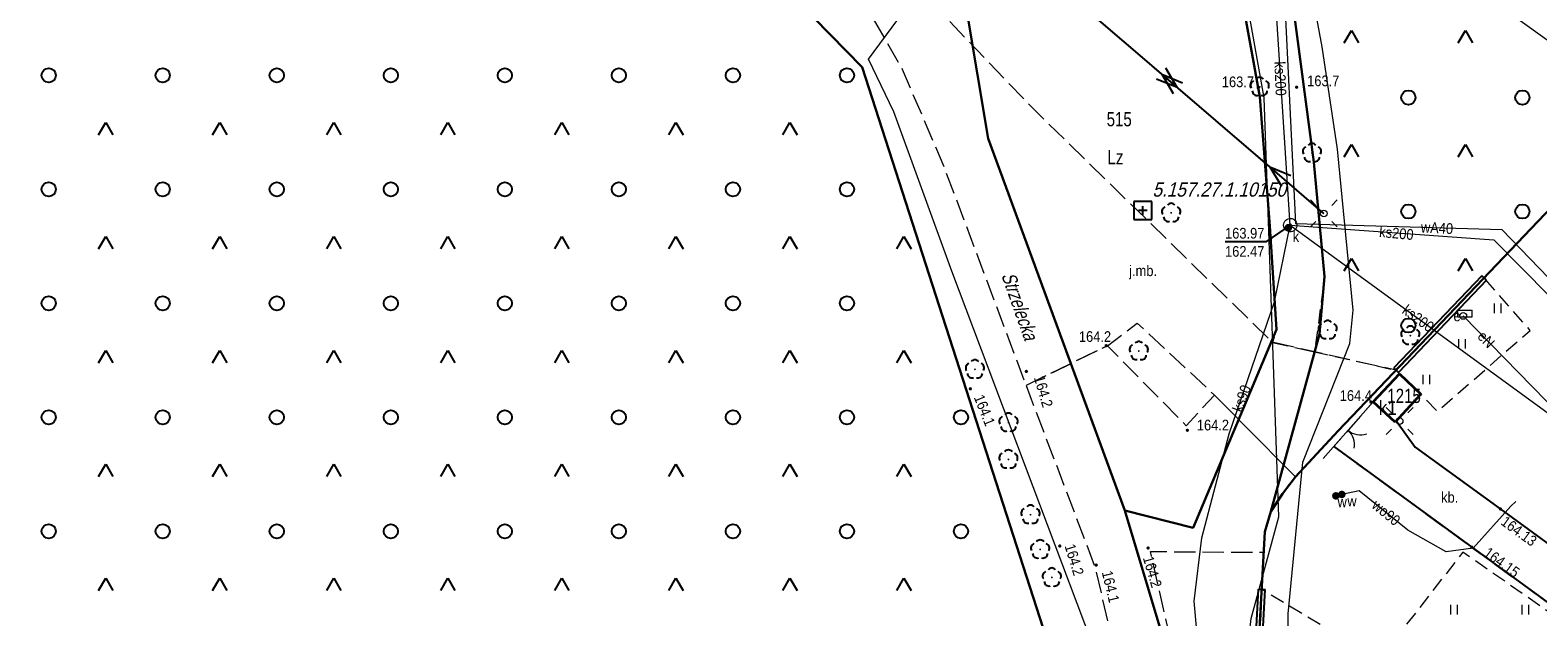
# Model space of a CAD drawing. Header units: metres. Extents: x 5548743 to 5556416, y 5707500 to 5714000.
# Tile 128 of 203: x 5554466 to 5554624, y 5709806 to 5709868. Entities that reach past the tile are written whole.
import ezdxf
from ezdxf.enums import TextEntityAlignment as Align

# ---------------------------------------------------------------- set-up
doc = ezdxf.new("R2010")
doc.units = ezdxf.units.M
doc.header["$MEASUREMENT"] = 0
for name, pattern in [('1.5_0.75', [2.25, 1.5, -0.75]), ('2.25_0.75', [3, 2.25, -0.75]), ('219-1000', [0]), ('otob_1000', [0]), ('suep_nn_1000', [0])]:
    doc.linetypes.add(name, pattern=pattern)
doc.layers.get('0').update_dxf_attribs({"color": 2, "linetype": 'CONTINUOUS', "lineweight": 5})
for name, color, linetype in [('210-oznaczenie konturu użytku gruntowego', 7, 'CONTINUOUS'), ('211-numer działki ewidencyjnej', 7, 'CONTINUOUS'), ('217-kontur klasyfikacyjny', 7, 'CONTINUOUS'), ('218-kontur użytku gruntowego', 7, 'CONTINUOUS'), ('219-działka ewidencyjna', 7, 'CONTINUOUS'), ('312-budynek ewidencyjny', 7, 'CONTINUOUS'), ('312-oznaczenie budynku ewidencyjnego', 7, 'CONTINUOUS'), ('312-oznaczenie budynku ewidencyjnego-Atr117', 7, 'CONTINUOUS'), ('994-Nazwa ulicy', 7, 'CONTINUOUS'), ('brama', 7, 'CONTINUOUS'), ('drzewo liściaste', 7, 'CONTINUOUS'), ('jezdnia', 7, 'CONTINUOUS'), ('jezdnia-Atr17', 7, 'CONTINUOUS'), ('krawężnik', 7, 'CONTINUOUS'), ('latarnia', 7, 'CONTINUOUS'), ('obszar utwardzony', 7, 'CONTINUOUS'), ('obszar utwardzony-Atr17', 7, 'CONTINUOUS'), ('pikieta naturalna', 7, 'CONTINUOUS'), ('pikieta naturalna-Atr2', 7, 'CONTINUOUS'), ('pikieta sztuczna', 7, 'CONTINUOUS'), ('pikieta sztuczna-Atr2', 7, 'CONTINUOUS'), ('przewód elektroenergetyczny niskiego napięcia', 7, 'CONTINUOUS'), ('przewód elektroenergetyczny podziemny', 7, 'CONTINUOUS'), ('przewód elektroenergetyczny podziemny-Atr1', 7, 'CONTINUOUS'), ('przewód kanalizacyjny', 7, 'CONTINUOUS'), ('przewód kanalizacyjny-Atr1', 7, 'CONTINUOUS'), ('przewód telekomunikacyjny podziemny', 7, 'CONTINUOUS'), ('przewód wodociągowy', 7, 'CONTINUOUS'), ('przewód wodociągowy-Atr1', 7, 'CONTINUOUS'), ('rzedna', 7, 'CONTINUOUS'), ('rzedna-Atr2', 7, 'CONTINUOUS'), ('rzedna-Atr3', 7, 'CONTINUOUS'), ('studnia kanalizacyjna', 7, 'CONTINUOUS'), ('szafa elektroenergetyczna lub kontener - ob. projektowany', 7, 'CONTINUOUS'), ('szafa elektroenergetyczna lub kontener - ob. projektowany-Atr17', 7, 'CONTINUOUS'), ('Szczegółowa osnowa geodezyjna pozioma', 7, 'CONTINUOUS'), ('Szczegółowa osnowa geodezyjna pozioma-Atr103', 7, 'CONTINUOUS'), ('słup przewodów napowietrznych', 7, 'CONTINUOUS'), ('teren zalesiony', 7, 'CONTINUOUS'), ('trawnik', 7, 'CONTINUOUS'), ('zasuwa lub zawór', 7, 'CONTINUOUS'), ('zasuwa lub zawór-Atr17', 7, 'CONTINUOUS'), ('ściana oporowa (linia)', 7, 'CONTINUOUS')]:
    doc.layers.add(name, color=color, linetype=linetype)
doc.styles.get("Standard").update_dxf_attribs({"font": 'Working1250', "width": 0.75})
doc.linetypes.add('otdn_1000', pattern='A,7,0,[21,ksztalty.shx,S=0.7,R=0,X=0,Y=0]', length=7)

# ---------------------------------------------------------------- blocks, each defined once
blk = doc.blocks.new('OTZK3')
at = {"color": 0, "linetype": 'Continuous'}
for p, q in [((-0.75, -0.433), (0, 0.866)), ((0, 0.866), (0.75, -0.433))]:
    blk.add_line(p, q, dxfattribs=at)
blk = doc.blocks.new('OTZK1')
at = {"color": 0, "linetype": 'Continuous'}
blk.add_circle((0, 0), 0.75, dxfattribs=at)
blk = doc.blocks.new('TU04')
at = {"color": 0, "linetype": 'Continuous', "lineweight": 13}
for p, q in [((0, 0), (0, 1)), ((0.7, 0), (0.7, 1))]:
    blk.add_line(p, q, dxfattribs=at)
blk = doc.blocks.new('US15')
at = {"color": 0, "linetype": 'Continuous', "lineweight": 13}
blk.add_circle((0, 0), 0.35, dxfattribs=at)
blk = doc.blocks.new('OP021')
at = {"linetype": 'Continuous', "lineweight": 13}
h = blk.add_hatch(color=0, dxfattribs=at)
edge = h.paths.add_edge_path()
edge.add_arc((0, 0), 0.1, 0, 360)
at = {"color": 0, "linetype": 'Continuous', "lineweight": -3}
for centre, start, end in [((-0.476, 0.154), 110.388, 213.756), ((0, 0.5), 38.316, 141.684), ((0.476, 0.154), 326.244, 69.612), ((-0.294, -0.404), 182.272, 285.64), ((0.294, -0.404), 254.36, 357.728), ((0.294, -0.404), 254.36, 357.728)]:
    blk.add_arc(centre, 0.5, start, end, dxfattribs=at)
blk = doc.blocks.new('PW01')
at = {"linetype": 'Continuous', "lineweight": 13}
h = blk.add_hatch(color=0, dxfattribs=at)
edge = h.paths.add_edge_path()
edge.add_arc((0, 0), 0.18, 0, 360)
blk = doc.blocks.new('US25')
at = {"linetype": 'Continuous', "lineweight": 13}
h = blk.add_hatch(color=0, dxfattribs=at)
edge = h.paths.add_edge_path()
edge.add_arc((0, 0), 0.4, 0, 360)
blk = doc.blocks.new('OK02')
at = {"color": 0, "linetype": 'Continuous', "lineweight": 0}
for centre, start, end in [((-2, 0), 0, 60), ((2, 0), 120, 180)]:
    blk.add_arc(centre, 2, start, end, dxfattribs=at)
blk = doc.blocks.new('SM01')
at = {"color": 0, "linetype": 'Continuous', "lineweight": 13}
for p, q in [((-0.848, 0.848), (-1.414, 1.414)), ((0.849, 0.848), (1.414, 1.414)), ((-0.848, -0.849), (-1.414, -1.414)), ((0.849, -0.849), (1.414, -1.414))]:
    blk.add_line(p, q, dxfattribs=at)
blk.add_circle((0, 0), 0.35, dxfattribs=at)
blk = doc.blocks.new('SUEP1')
at = {"color": 0, "linetype": 'Continuous'}
for p, q in [((0, 0), (7.5, 0)), ((7.5, 0), (5.25, 0.75)), ((7.5, 0), (5.25, -0.75)), ((7.5, 0), (22.5, 0)), ((22.5, 0), (20.25, 0.75)), ((22.5, 0), (20.25, -0.75))]:
    blk.add_line(p, q, dxfattribs=at)
blk = doc.blocks.new('US18')
at = {"color": 0, "linetype": 'Continuous', "lineweight": 13}
for p, q in [((-0.75, -0.35), (-0.75, 0.35)), ((-0.75, 0.35), (0.75, 0.35)), ((0.75, -0.35), (0.75, 0.35)), ((-0.75, -0.35), (0.75, -0.35))]:
    blk.add_line(p, q, dxfattribs=at)
blk = doc.blocks.new('OSSP')
at = {"color": 0}
for p, q in [((-0.939, 0.938), (-0.939, -0.938)), ((-0.939, 0.938), (-0.939, -0.938)), ((0.936, 0.938), (-0.939, 0.938)), ((0.936, 0.938), (-0.939, 0.938)), ((0.45, 0), (-0.45, 0)), ((0.45, 0), (-0.45, 0)), ((0, -0.45), (0, 0.45)), ((0, -0.45), (0, 0.45)), ((0.936, -0.938), (0.936, 0.938)), ((0.936, -0.938), (0.936, 0.938)), ((-0.939, -0.938), (0.936, -0.938)), ((-0.939, -0.938), (0.936, -0.938))]:
    blk.add_line(p, q, dxfattribs=at)

msp = doc.modelspace()

# ---------------------------------------------------------------- linework, layer by layer
at = {"layer": '217-kontur klasyfikacyjny', "color": 3, "linetype": '1.5_0.75', "lineweight": 18, "flags": 128}
for points in [[(5554553.2, 5709863.65), (5554461.83, 5709956.95)], [(5554603.31, 5709825.34), (5554660.06, 5709884.91)], [(5554597.18, 5709880.66), (5554600.75, 5709853.66)], [(5554582.15, 5709773.9), (5554553.2, 5709863.65)], [(5554600.75, 5709853.66), (5554601.87, 5709841.6)], [(5554601.87, 5709841.6), (5554601.33, 5709835.53)], [(5554601.33, 5709835.53), (5554596.23, 5709816.85)], [(5554598.8, 5709820.52), (5554603.31, 5709825.34)], [(5554597.43, 5709818.74), (5554598.8, 5709820.52)], [(5554596.23, 5709816.85), (5554597.43, 5709818.74)]]:
    msp.add_lwpolyline(points, dxfattribs=at)
at = {"layer": '218-kontur użytku gruntowego', "color": 70, "linetype": '1.5_0.75', "lineweight": 18, "flags": 128}
for points in [[(5554553.2, 5709863.65), (5554461.83, 5709956.95)], [(5554461.83, 5709956.95), (5554553.2, 5709863.65)], [(5554595.06, 5709860.51), (5554589.38, 5709891.95)], [(5554589.38, 5709891.95), (5554595.06, 5709860.51)], [(5554603.31, 5709825.34), (5554660.06, 5709884.91)], [(5554660.06, 5709884.91), (5554603.31, 5709825.34)], [(5554597.18, 5709880.66), (5554600.75, 5709853.66)], [(5554600.75, 5709853.66), (5554597.18, 5709880.66)], [(5554563.09, 5709876.28), (5554566.48, 5709856.12)], [(5554566.48, 5709856.12), (5554563.09, 5709876.28)], [(5554582.15, 5709773.9), (5554553.2, 5709863.65)], [(5554553.2, 5709863.65), (5554582.15, 5709773.9)], [(5554596.13, 5709846.92), (5554595.06, 5709860.51)], [(5554595.06, 5709860.51), (5554596.13, 5709846.92)], [(5554566.48, 5709856.12), (5554580.84, 5709816.98)], [(5554580.84, 5709816.98), (5554566.48, 5709856.12)], [(5554600.75, 5709853.66), (5554601.87, 5709841.6)], [(5554601.87, 5709841.6), (5554600.75, 5709853.66)], [(5554596.83, 5709836.02), (5554596.13, 5709846.92)], [(5554596.13, 5709846.92), (5554596.83, 5709836.02)], [(5554601.87, 5709841.6), (5554601.33, 5709835.53)], [(5554601.33, 5709835.53), (5554601.87, 5709841.6)], [(5554588.04, 5709815.14), (5554596.83, 5709836.02)], [(5554596.83, 5709836.02), (5554588.04, 5709815.14)], [(5554601.33, 5709835.53), (5554596.23, 5709816.85)], [(5554596.23, 5709816.85), (5554601.33, 5709835.53)], [(5554598.8, 5709820.52), (5554603.31, 5709825.34)], [(5554603.31, 5709825.34), (5554598.8, 5709820.52)], [(5554597.43, 5709818.74), (5554598.8, 5709820.52)], [(5554598.8, 5709820.52), (5554597.43, 5709818.74)], [(5554596.23, 5709816.85), (5554597.43, 5709818.74)], [(5554597.43, 5709818.74), (5554596.23, 5709816.85)], [(5554580.84, 5709816.98), (5554588.04, 5709815.14)], [(5554588.04, 5709815.14), (5554580.84, 5709816.98)], [(5554596.23, 5709816.85), (5554595.59, 5709814.71)], [(5554595.59, 5709814.71), (5554596.23, 5709816.85)], [(5554595.59, 5709814.71), (5554593.56, 5709777.77)], [(5554593.56, 5709777.77), (5554595.59, 5709814.71)]]:
    msp.add_lwpolyline(points, dxfattribs=at)
at = {"layer": '219-działka ewidencyjna', "color": 94, "linetype": '219-1000', "lineweight": 30, "flags": 128}
for points in [[(5554461.83, 5709956.95), (5554553.2, 5709863.65)], [(5554683.05, 5709909.04), (5554603.31, 5709825.34)], [(5554589.38, 5709891.95), (5554595.06, 5709860.51)], [(5554597.18, 5709880.66), (5554600.75, 5709853.66)], [(5554563.09, 5709876.28), (5554566.48, 5709856.12)], [(5554553.2, 5709863.65), (5554582.15, 5709773.9)], [(5554595.06, 5709860.51), (5554596.13, 5709846.92)], [(5554566.48, 5709856.12), (5554580.84, 5709816.98)], [(5554600.75, 5709853.66), (5554601.87, 5709841.6)], [(5554596.13, 5709846.92), (5554596.83, 5709836.02)], [(5554601.87, 5709841.6), (5554601.33, 5709835.53)], [(5554596.83, 5709836.02), (5554588.04, 5709815.14)], [(5554601.33, 5709835.53), (5554596.23, 5709816.85)], [(5554603.31, 5709825.34), (5554598.8, 5709820.52)], [(5554598.8, 5709820.52), (5554597.43, 5709818.74)], [(5554597.43, 5709818.74), (5554596.23, 5709816.85)], [(5554580.84, 5709816.98), (5554588.04, 5709815.14)], [(5554580.84, 5709816.98), (5554593.97, 5709773.19)], [(5554596.23, 5709816.85), (5554595.59, 5709814.71)], [(5554595.59, 5709814.71), (5554593.56, 5709777.77)]]:
    msp.add_lwpolyline(points, dxfattribs=at)
at = {"layer": '312-budynek ewidencyjny', "color": 252, "linetype": 'Continuous', "lineweight": 35, "flags": 128}
for points in [[(5554606.98, 5709828.41), (5554609.76, 5709831.36)], [(5554609.76, 5709831.36), (5554612.01, 5709829.21)], [(5554609.31, 5709826.26), (5554606.98, 5709828.41)], [(5554612.01, 5709829.21), (5554609.31, 5709826.26)]]:
    msp.add_lwpolyline(points, dxfattribs=at)
at = {"layer": 'brama', "color": 252, "linetype": 'otob_1000', "lineweight": 18, "flags": 128}
msp.add_lwpolyline([(5554606.98, 5709828.41), (5554601.72, 5709822.43)], dxfattribs=at)
at = {"layer": 'jezdnia', "color": 252, "linetype": '2.25_0.75', "lineweight": 18, "flags": 128}
for points in [[(5554409.74, 5710022.91), (5554393.62, 5710038.48), (5554374.42, 5710057.11), (5554372.57, 5710058.83), (5554358.03, 5710073.55), (5554351.96, 5710079.64), (5554348.42, 5710084.03), (5554345.12, 5710088.25), (5554341.67, 5710093.23), (5554339.7, 5710097.72), (5554332.95, 5710115.69), (5554322.87, 5710141.85), (5554320.94, 5710146.7), (5554314, 5710164.51), (5554311.39, 5710174.17), (5554310.27, 5710178.98), (5554308.84, 5710189.67), (5554306.37, 5710209), (5554304.04, 5710231.96), (5554303.66, 5710235.88), (5554303.31, 5710240.6), (5554303.45, 5710242.58), (5554303.99, 5710244.55), (5554305, 5710246.1), (5554306.84, 5710247.72), (5554308.54, 5710248.72), (5554310.62, 5710249.39), (5554286.87, 5710246.53), (5554289.22, 5710246.58), (5554291.57, 5710245.93), (5554293.52, 5710244.91), (5554295.22, 5710243.52), (5554296.33, 5710241.48), (5554297.14, 5710239.04), (5554298.45, 5710230.58), (5554300.33, 5710217.37), (5554302.2, 5710202.73), (5554303.7, 5710191.39), (5554304.2, 5710186.34), (5554303.83, 5710177.44), (5554307.28, 5710166.62), (5554313.38, 5710150.97), (5554327.65, 5710113.49), (5554335.85, 5710092.19), (5554339.88, 5710086.1), (5554342.77, 5710081.84), (5554346.16, 5710077.8), (5554352.75, 5710071.06), (5554388.17, 5710036.37), (5554423.86, 5710001.33), (5554461.73, 5709964.5), (5554491.24, 5709934.92), (5554532.68, 5709892.85), (5554552.77, 5709871.19), (5554554.25, 5709868.96), (5554557.42, 5709863.45), (5554561.88, 5709853), (5554570.46, 5709830.14), (5554579.02, 5709834.31), (5554582.16, 5709836.7), (5554590.29, 5709829.13), (5554598.8, 5709820.52), (5554603.31, 5709825.34), (5554609.41, 5709831.74), (5554600.83, 5709833.67), (5554596.39, 5709834.67), (5554571.27, 5709859.21), (5554548.16, 5709883.33), (5554520.64, 5709911.93), (5554493.17, 5709940.18), (5554464.52, 5709968.6), (5554427.74, 5710004.63), (5554423, 5710008.88), (5554418.16, 5710014.73)], [(5554518.76, 5710223.87), (5554521.6, 5710222.12), (5554529.67, 5710185.36), (5554532.07, 5710173.24), (5554541.09, 5710127.59), (5554542.23, 5710121.82), (5554552.8, 5710071.15), (5554525.98, 5710039.94), (5554522.04, 5710032.88), (5554516.44, 5710032.84), (5554524.1, 5710025.56), (5554528.18, 5710030.48), (5554555.01, 5710062.85), (5554562.08, 5710027.51), (5554568.82, 5709995.99), (5554577.11, 5709954.42), (5554585.13, 5709904.29), (5554584.06, 5709902.02), (5554589.38, 5709891.95), (5554595.06, 5709860.51), (5554596.13, 5709846.92), (5554596.83, 5709836.02), (5554596.39, 5709834.67), (5554600.82, 5709833.67), (5554601.33, 5709835.53), (5554601.87, 5709841.6), (5554600.75, 5709853.66), (5554597.18, 5709880.66), (5554594.16, 5709899.87), (5554587.61, 5709933.44), (5554532.17, 5710200.74), (5554527.04, 5710225.37), (5554527.67, 5710241.31), (5554520.14, 5710230.02)], [(5554570.46, 5709830.14), (5554577.74, 5709810.95), (5554584.2, 5709782.83), (5554590.11, 5709753.8), (5554596.83, 5709719.84), (5554602.16, 5709689.77), (5554603.71, 5709670.09), (5554606.36, 5709651.55), (5554612.33, 5709652.7), (5554610.43, 5709658.16), (5554609.82, 5709670.39), (5554607.55, 5709692.46), (5554603.01, 5709719.3), (5554597.68, 5709746.34), (5554591.93, 5709776.09), (5554583.55, 5709812.65), (5554595.47, 5709812.57), (5554595.59, 5709814.71), (5554596.23, 5709816.85), (5554597.43, 5709818.74), (5554598.8, 5709820.52), (5554590.29, 5709829.13), (5554587.31, 5709825.9), (5554579.02, 5709834.31)]]:
    msp.add_lwpolyline(points, close=True, dxfattribs=at)
at = {"layer": 'krawężnik', "color": 252, "linetype": 'Continuous', "lineweight": 25, "flags": 128}
for points in [[(5554609.43, 5709826.39), (5554611.42, 5709823.64), (5554620.37, 5709817.14), (5554633.2, 5709807.78), (5554634.36, 5709806.93), (5554636.18, 5709805.62), (5554637.66, 5709805.14), (5554639.68, 5709805.09), (5554641.08, 5709805.29), (5554642.52, 5709805.73), (5554643.65, 5709806.3)], [(5554602.84, 5709823.7), (5554617.37, 5709813.1), (5554630.32, 5709803.66), (5554638.7, 5709797.55)]]:
    msp.add_lwpolyline(points, dxfattribs=at)
at = {"layer": 'obszar utwardzony', "color": 252, "linetype": '2.25_0.75', "lineweight": 18, "flags": 128}
msp.add_lwpolyline([(5554602.84, 5709823.7), (5554617.37, 5709813.1), (5554630.32, 5709803.66), (5554638.7, 5709797.55), (5554624.26, 5709785.19), (5554602.58, 5709766.65), (5554604.65, 5709764.08), (5554622.86, 5709779.66), (5554641.48, 5709795.55), (5554645.31, 5709798.82), (5554662.34, 5709813.42), (5554680.55, 5709829.06), (5554678.57, 5709831.5), (5554676.26, 5709834.35), (5554672.4, 5709830.98), (5554661.52, 5709821.68), (5554661.21, 5709822.04), (5554659.28, 5709820.38), (5554659.58, 5709820.01), (5554650.67, 5709812.35), (5554650.32, 5709812.7), (5554648.01, 5709810.71), (5554648.35, 5709810.35), (5554645.1, 5709807.55), (5554643.65, 5709806.3), (5554642.52, 5709805.73), (5554641.08, 5709805.29), (5554639.68, 5709805.09), (5554637.66, 5709805.14), (5554636.18, 5709805.62), (5554634.36, 5709806.93), (5554633.2, 5709807.78), (5554620.37, 5709817.14), (5554611.42, 5709823.64), (5554609.43, 5709826.39), (5554609.31, 5709826.26), (5554606.98, 5709828.41)], close=True, dxfattribs=at)
at = {"layer": 'przewód elektroenergetyczny niskiego napięcia', "color": 1, "linetype": 'suep_nn_1000', "lineweight": 18, "flags": 128}
for points in [[(5554569.3, 5709876.16), (5554601.8, 5709848.25)], [(5554601.8, 5709848.25), (5554569.3, 5709876.16)]]:
    msp.add_lwpolyline(points, dxfattribs=at)
at = {"layer": 'przewód elektroenergetyczny podziemny', "color": 1, "linetype": 'Continuous', "lineweight": 18, "flags": 128}
msp.add_lwpolyline([(5554616.47, 5709837.45), (5554628.08, 5709825.58)], dxfattribs=at)
at = {"layer": 'przewód kanalizacyjny', "color": 34, "linetype": 'Continuous', "lineweight": 18, "flags": 128}
for points in [[(5554598.26, 5709847.02), (5554596.44, 5709875.29), (5554588.83, 5709906.4), (5554580.93, 5709960.75)], [(5554621.67, 5709547.97), (5554619.2, 5709559.26), (5554614.23, 5709589.77), (5554608.76, 5709617.68), (5554602.07, 5709652.86), (5554605.94, 5709655.91), (5554611.07, 5709659.82), (5554613.37, 5709661.63), (5554605.79, 5709707.36), (5554596.25, 5709754.27), (5554591.82, 5709777.21), (5554590.95, 5709785.95), (5554589.07, 5709797.29), (5554588.14, 5709807.44), (5554588.97, 5709814.09), (5554591.82, 5709825.03), (5554596.59, 5709838.94), (5554598.26, 5709847.02)], [(5554598.26, 5709847.02), (5554619.69, 5709845.47), (5554631.39, 5709833.59), (5554627.1, 5709825.98)], [(5554598.26, 5709847.02), (5554627.1, 5709825.98)]]:
    msp.add_lwpolyline(points, dxfattribs=at)
at = {"layer": 'przewód telekomunikacyjny podziemny', "color": 30, "linetype": 'Continuous', "lineweight": 18, "flags": 128}
for points in [[(5554605.74, 5709653.11), (5554598.77, 5709689.93), (5554589.65, 5709737.16), (5554586.44, 5709754.57), (5554582.02, 5709785.76), (5554578.14, 5709801.03), (5554562.66, 5709842.16), (5554556.54, 5709858.94), (5554553.87, 5709864.48), (5554559.44, 5709872.07), (5554558.47, 5709873.54), (5554558.74, 5709878.88), (5554522.83, 5709914.43), (5554494.92, 5709941), (5554462.82, 5709971.62), (5554403.04, 5710030), (5554373.88, 5710058.51), (5554354.46, 5710078.06), (5554344.78, 5710089.53), (5554329.55, 5710126.39), (5554326.44, 5710137.44), (5554312.57, 5710176.3), (5554306.77, 5710219.12), (5554302.41, 5710278.25)], [(5554612.33, 5709652.7), (5554608.09, 5709677.24), (5554601.4, 5709713.31), (5554591.52, 5709767.07), (5554590.57, 5709774.29), (5554594.15, 5709805.61), (5554597.07, 5709816.32), (5554595.51, 5709860.42), (5554588.57, 5709899.37), (5554583.88, 5709927.66), (5554581.23, 5709940.2), (5554567.22, 5710007.64), (5554545.1, 5710115.29), (5554520.89, 5710233.39)], [(5554598.17, 5709789.69), (5554598.05, 5709806.09), (5554599.58, 5709822.05), (5554604.54, 5709834.56), (5554604.87, 5709838.07), (5554603.23, 5709855.01), (5554601.63, 5709865.79), (5554600.6, 5709871.3), (5554596.71, 5709886.45), (5554595.02, 5709896.73), (5554594.93, 5709900.18), (5554594.45, 5709907.05), (5554591.24, 5709930.28), (5554587.75, 5709950.09), (5554581.37, 5709985.72), (5554577.95, 5710007.92), (5554572.52, 5710033.85), (5554566.61, 5710067.53), (5554561.87, 5710093.04)]]:
    msp.add_lwpolyline(points, dxfattribs=at)
at = {"layer": 'przewód wodociągowy', "color": 5, "linetype": 'Continuous', "lineweight": 18, "flags": 128}
for points in [[(5554558.15, 5709920.08), (5554581.9, 5709897.92), (5554597.11, 5709885.74), (5554608.91, 5709878.31), (5554626.16, 5709865.88), (5554656.3, 5709845.62), (5554657.33, 5709846.08)], [(5554597.44, 5709875.31), (5554598.8, 5709847.2), (5554620.54, 5709846.57), (5554634.3, 5709832.26), (5554657.48, 5709845.82)], [(5554621.99, 5709817.9), (5554621.48, 5709817.42), (5554617.51, 5709812.99), (5554614.67, 5709812.62), (5554610.64, 5709814.89), (5554605.53, 5709819.03), (5554603.69, 5709818.66), (5554603.06, 5709818.51)]]:
    msp.add_lwpolyline(points, dxfattribs=at)
at = {"layer": 'rzedna-Atr2', "color": 252, "flags": 128}
msp.add_lwpolyline([(5554598.26, 5709847.02), (5554595.69, 5709845.25), (5554591.399, 5709845.25)], dxfattribs=at)
at = {"layer": 'studnia kanalizacyjna', "color": 34, "linetype": 'Continuous', "lineweight": 18, "flags": 128}
msp.add_lwpolyline([(5554598.96, 5709847.04), (5554598.95, 5709846.89), (5554598.91, 5709846.75), (5554598.84, 5709846.62), (5554598.74, 5709846.51), (5554598.63, 5709846.42), (5554598.5, 5709846.36), (5554598.35, 5709846.32), (5554598.21, 5709846.32), (5554598.06, 5709846.35), (5554597.93, 5709846.4), (5554597.8, 5709846.49), (5554597.7, 5709846.6), (5554597.63, 5709846.73), (5554597.59, 5709846.85), (5554597.56, 5709847), (5554597.58, 5709847.15), (5554597.62, 5709847.29), (5554597.68, 5709847.42), (5554597.78, 5709847.53), (5554597.9, 5709847.62), (5554598.03, 5709847.69), (5554598.18, 5709847.72), (5554598.32, 5709847.72), (5554598.47, 5709847.7), (5554598.6, 5709847.64), (5554598.72, 5709847.55), (5554598.82, 5709847.44), (5554598.9, 5709847.31), (5554598.94, 5709847.19)], close=True, dxfattribs=at)
at = {"layer": 'teren zalesiony', "color": 3, "linetype": '1.5_0.75', "lineweight": 18, "flags": 128}
for points in [[(5554555.9, 5709671.86), (5554598.83, 5709665.7), (5554582.15, 5709773.9), (5554553.2, 5709863.65), (5554461.83, 5709956.95), (5554392.25, 5710026.56), (5554388.53, 5710028.41), (5554365.92, 5710052.08), (5554349.75, 5710066.49), (5554331.42, 5710087.74), (5554324.12, 5710093.78), (5554316.02, 5710093.78), (5554310.11, 5710101.5), (5554320.7, 5710097.8), (5554325.88, 5710097.73), (5554297.62, 5710128.05), (5554231.23, 5709975.64), (5554180.52, 5709806.65), (5554318.78, 5709780.65), (5554341.68, 5709776.34), (5554337.73, 5709746.12), (5554440.79, 5709728.1), (5554435.99, 5709689.08)], [(5554646.75, 5710030.96), (5554631.41, 5709999.4), (5554620.1, 5709973.26), (5554589.33, 5709934.72), (5554587.61, 5709933.44), (5554594.16, 5709899.87), (5554597.18, 5709880.66), (5554600.75, 5709853.66), (5554601.87, 5709841.6), (5554600.83, 5709833.67), (5554609.41, 5709831.74), (5554683.05, 5709909.04), (5554737.72, 5709964.73), (5554740.25, 5709965.53), (5554754.31, 5709951.55), (5554731.46, 5709929.71), (5554732.93, 5709928.29), (5554785.88, 5709876.97), (5554835.36, 5709826.01), (5554655.72, 5709669.02), (5554652.25, 5709666.2), (5554645.33, 5709660.68), (5554643.49, 5709659.37), (5554641.5, 5709658.27), (5554640.83, 5709653.15), (5554658.56, 5709655.45), (5554667.79, 5709656.98), (5554668.62, 5709656.71), (5554673.6, 5709657.35), (5554676.27, 5709657.16), (5554679.4, 5709656.46), (5554682.71, 5709655.25), (5554691.01, 5709651.36), (5554698.35, 5709647.53), (5554702.25, 5709646.33), (5554879.17, 5709626.54), (5555002.58, 5709615.56), (5555004.95, 5709615.36), (5555014.54, 5709672.97), (5555015.93, 5709687.57), (5555019.02, 5709718.19), (5555025.07, 5709756.22), (5555029.3, 5709783.51), (5555033.45, 5709819.83), (5554959.16, 5709842.11), (5554961.26, 5709844.93), (5554958.49, 5709850.61), (5554879.57, 5709892.41), (5554851.98, 5709938.98), (5554810.26, 5709976.36), (5554791.37, 5709993.77), (5554762.17, 5710013.83), (5554727.95, 5710042.33), (5554720.52, 5710048.63), (5554699.74, 5710063.47), (5554690.15, 5710068.69), (5554665.63, 5710032.12)]]:
    msp.add_lwpolyline(points, close=True, dxfattribs=at)
at = {"layer": 'trawnik', "color": 252, "linetype": '1.5_0.75', "lineweight": 18, "flags": 128}
for points in [[(5554609.41, 5709831.74), (5554609.76, 5709831.36), (5554612.01, 5709829.21), (5554613.73, 5709827.41), (5554623.52, 5709835.92), (5554618.67, 5709841.45)], [(5554626.36, 5709805.65), (5554625.06, 5709806.57), (5554616.42, 5709812.59), (5554607.58, 5709801.22), (5554595.26, 5709808.68), (5554594.71, 5709792.56), (5554596.69, 5709792.58), (5554596.64, 5709789.98), (5554594.65, 5709789.98), (5554593.56, 5709777.77), (5554593.61, 5709775.54), (5554593.97, 5709773.19), (5554596.3, 5709761.93), (5554602.58, 5709766.65), (5554624.26, 5709785.19), (5554638.7, 5709797.55)]]:
    msp.add_lwpolyline(points, close=True, dxfattribs=at)
at = {"layer": 'ściana oporowa (linia)', "color": 252, "linetype": 'otdn_1000'}
for p, q in [((5554618.417, 5709841.691), (5554609.157, 5709831.981)), ((5554593.962, 5709775.558), (5554595.61, 5709808.663))]:
    msp.add_line(p, q, dxfattribs=at)
at = {"layer": 'ściana oporowa (linia)', "color": 252}
for p, q in [((5554618.923, 5709841.209), (5554609.663, 5709831.499)), ((5554593.258, 5709775.522), (5554594.91, 5709808.697))]:
    msp.add_line(p, q, dxfattribs=at)
at = {"layer": 'ściana oporowa (linia)', "color": 252, "linetype": 'Continuous'}
for p, q in [((5554618.67, 5709841.45), (5554618.417, 5709841.691)), ((5554618.923, 5709841.209), (5554618.67, 5709841.45)), ((5554609.41, 5709831.74), (5554609.157, 5709831.981)), ((5554609.663, 5709831.499), (5554609.41, 5709831.74)), ((5554594.91, 5709808.697), (5554595.26, 5709808.68)), ((5554595.26, 5709808.68), (5554595.61, 5709808.663))]:
    msp.add_line(p, q, dxfattribs=at)

# ---------------------------------------------------------------- block references
at = {"layer": 'brama', "color": 252, "linetype": 'Continuous', "lineweight": 18, "rotation": 228.665}
msp.add_blockref('OK02', (5554604.35, 5709825.42), dxfattribs=at)
at = {"layer": 'drzewo liściaste', "color": 3, "linetype": 'Continuous', "lineweight": 18}
for p in [(5554595.05, 5709861.57), (5554600.55, 5709854.61), (5554585.73, 5709848.31), (5554602.2, 5709835.97), (5554610.9, 5709835.38), (5554582.32, 5709833.76), (5554565.08, 5709831.83), (5554568.61, 5709826.23), (5554568.6, 5709822.35), (5554570.92, 5709816.53), (5554571.94, 5709812.87), (5554573.17, 5709809.92)]:
    msp.add_blockref('OP021', p, dxfattribs=at)
at = {"layer": 'latarnia', "color": 252, "linetype": 'Continuous', "lineweight": 18}
for p in [(5554601.8, 5709848.25), (5554601.8, 5709848.25), (5554609.77, 5709826.39)]:
    msp.add_blockref('SM01', p, dxfattribs=at)
at = {"layer": 'pikieta naturalna', "color": 252, "linetype": 'Continuous', "lineweight": 13}
for p in [(5554594.89, 5709861.46), (5554598.93, 5709861.54), (5554578.89, 5709834.33), (5554570.49, 5709831.61), (5554564.6, 5709829.78), (5554606.75, 5709828.39), (5554587.43, 5709825.42), (5554574.01, 5709813.23), (5554583.3, 5709813.02), (5554577.84, 5709811.22)]:
    msp.add_blockref('PW01', p, dxfattribs=at)
at = {"layer": 'pikieta sztuczna', "color": 252, "linetype": 'Continuous', "lineweight": 13}
for p in [(5554620.37, 5709817.14), (5554617.37, 5709813.1)]:
    msp.add_blockref('PW01', p, dxfattribs=at)
at = {"layer": 'przewód elektroenergetyczny niskiego napięcia', "color": 1, "linetype": 'Continuous', "lineweight": 18}
for p, rotation in [((5554569.3, 5709876.16), 319.345), ((5554601.8, 5709848.25), 139.345)]:
    msp.add_blockref('SUEP1', p, dxfattribs=dict(at, rotation=rotation))
at = {"layer": 'rzedna', "color": 34, "linetype": 'Continuous', "lineweight": 18}
msp.add_blockref('PW01', (5554598.26, 5709847.02), dxfattribs=at)
at = {"layer": 'szafa elektroenergetyczna lub kontener - ob. projektowany', "color": 1, "linetype": 'Continuous', "lineweight": 18}
msp.add_blockref('US18', (5554616.66, 5709837.7), dxfattribs=at)
at = {"layer": 'Szczegółowa osnowa geodezyjna pozioma', "color": 252, "linetype": 'Continuous', "lineweight": 13}
msp.add_blockref('OSSP', (5554582.752, 5709848.562), dxfattribs=at)
at = {"layer": 'słup przewodów napowietrznych', "color": 252, "linetype": 'Continuous', "lineweight": 18}
for p in [(5554616.47, 5709837.45), (5554609.77, 5709826.39)]:
    msp.add_blockref('US15', p, dxfattribs=at)
at = {"layer": 'teren zalesiony', "color": 3, "linetype": 'Continuous', "lineweight": 18}
for name, p in [('OTZK3', (5554604.696, 5709866.626)), ('OTZK3', (5554616.696, 5709866.626)), ('OTZK1', (5554467.606, 5709862.786)), ('OTZK1', (5554479.606, 5709862.786)), ('OTZK1', (5554491.606, 5709862.786)), ('OTZK1', (5554503.606, 5709862.786)), ('OTZK1', (5554515.606, 5709862.786)), ('OTZK1', (5554527.606, 5709862.786)), ('OTZK1', (5554539.606, 5709862.786)), ('OTZK1', (5554551.606, 5709862.786)), ('OTZK1', (5554610.696, 5709860.446)), ('OTZK1', (5554622.696, 5709860.446)), ('OTZK3', (5554473.606, 5709856.966)), ('OTZK3', (5554485.606, 5709856.966)), ('OTZK3', (5554497.606, 5709856.966)), ('OTZK3', (5554509.606, 5709856.966)), ('OTZK3', (5554521.606, 5709856.966)), ('OTZK3', (5554533.606, 5709856.966)), ('OTZK3', (5554545.606, 5709856.966)), ('OTZK3', (5554604.696, 5709854.626)), ('OTZK3', (5554616.696, 5709854.626)), ('OTZK1', (5554467.606, 5709850.786)), ('OTZK1', (5554479.606, 5709850.786)), ('OTZK1', (5554491.606, 5709850.786)), ('OTZK1', (5554503.606, 5709850.786)), ('OTZK1', (5554515.606, 5709850.786)), ('OTZK1', (5554527.606, 5709850.786)), ('OTZK1', (5554539.606, 5709850.786)), ('OTZK1', (5554551.606, 5709850.786)), ('OTZK1', (5554610.696, 5709848.446)), ('OTZK1', (5554622.696, 5709848.446)), ('OTZK3', (5554473.606, 5709844.966)), ('OTZK3', (5554485.606, 5709844.966)), ('OTZK3', (5554497.606, 5709844.966)), ('OTZK3', (5554509.606, 5709844.966)), ('OTZK3', (5554521.606, 5709844.966)), ('OTZK3', (5554533.606, 5709844.966)), ('OTZK3', (5554545.606, 5709844.966)), ('OTZK3', (5554557.606, 5709844.966)), ('OTZK3', (5554604.696, 5709842.626)), ('OTZK3', (5554616.696, 5709842.626)), ('OTZK1', (5554467.606, 5709838.786)), ('OTZK1', (5554479.606, 5709838.786)), ('OTZK1', (5554491.606, 5709838.786)), ('OTZK1', (5554503.606, 5709838.786)), ('OTZK1', (5554515.606, 5709838.786)), ('OTZK1', (5554527.606, 5709838.786)), ('OTZK1', (5554539.606, 5709838.786)), ('OTZK1', (5554551.606, 5709838.786)), ('OTZK1', (5554610.696, 5709836.446)), ('OTZK3', (5554473.606, 5709832.966)), ('OTZK3', (5554485.606, 5709832.966)), ('OTZK3', (5554497.606, 5709832.966)), ('OTZK3', (5554509.606, 5709832.966)), ('OTZK3', (5554521.606, 5709832.966)), ('OTZK3', (5554533.606, 5709832.966)), ('OTZK3', (5554545.606, 5709832.966)), ('OTZK3', (5554557.606, 5709832.966)), ('OTZK1', (5554467.606, 5709826.786)), ('OTZK1', (5554479.606, 5709826.786)), ('OTZK1', (5554491.606, 5709826.786)), ('OTZK1', (5554503.606, 5709826.786)), ('OTZK1', (5554515.606, 5709826.786)), ('OTZK1', (5554527.606, 5709826.786)), ('OTZK1', (5554539.606, 5709826.786)), ('OTZK1', (5554551.606, 5709826.786)), ('OTZK1', (5554563.606, 5709826.786)), ('OTZK3', (5554473.606, 5709820.966)), ('OTZK3', (5554485.606, 5709820.966)), ('OTZK3', (5554497.606, 5709820.966)), ('OTZK3', (5554509.606, 5709820.966)), ('OTZK3', (5554521.606, 5709820.966)), ('OTZK3', (5554533.606, 5709820.966)), ('OTZK3', (5554545.606, 5709820.966)), ('OTZK3', (5554557.606, 5709820.966)), ('OTZK1', (5554467.606, 5709814.786)), ('OTZK1', (5554479.606, 5709814.786)), ('OTZK1', (5554491.606, 5709814.786)), ('OTZK1', (5554503.606, 5709814.786)), ('OTZK1', (5554515.606, 5709814.786)), ('OTZK1', (5554527.606, 5709814.786)), ('OTZK1', (5554539.606, 5709814.786)), ('OTZK1', (5554551.606, 5709814.786)), ('OTZK1', (5554563.606, 5709814.786)), ('OTZK3', (5554473.606, 5709808.966)), ('OTZK3', (5554485.606, 5709808.966)), ('OTZK3', (5554497.606, 5709808.966)), ('OTZK3', (5554509.606, 5709808.966)), ('OTZK3', (5554521.606, 5709808.966)), ('OTZK3', (5554533.606, 5709808.966)), ('OTZK3', (5554545.606, 5709808.966)), ('OTZK3', (5554557.606, 5709808.966))]:
    msp.add_blockref(name, p, dxfattribs=at)
at = {"layer": 'trawnik', "color": 252, "linetype": 'Continuous', "lineweight": 18}
for p in [(5554619.759, 5709837.759), (5554616.009, 5709834.009), (5554612.259, 5709830.259), (5554615.159, 5709806.029), (5554622.659, 5709806.029)]:
    msp.add_blockref('TU04', p, dxfattribs=at)
at = {"layer": 'zasuwa lub zawór', "color": 34, "linetype": 'Continuous', "lineweight": 18}
msp.add_blockref('US25', (5554598.07, 5709846.75), dxfattribs=at)
at = {"layer": 'zasuwa lub zawór', "color": 5, "linetype": 'Continuous', "lineweight": 18}
for p in [(5554603.06, 5709818.51), (5554603.69, 5709818.66)]:
    msp.add_blockref('US25', p, dxfattribs=at)

# ---------------------------------------------------------------- texts
at = {"layer": '210-oznaczenie konturu użytku gruntowego', "color": 70, "linetype": 'Continuous', "lineweight": 18, "width": 0.79}
msp.add_text('Lz', height=1.5, dxfattribs=at).set_placement((5554579.03, 5709853.42))
at = {"layer": '211-numer działki ewidencyjnej', "color": 94, "linetype": 'Continuous', "lineweight": 30, "width": 0.79}
msp.add_text('515', height=1.5, dxfattribs=at).set_placement((5554578.94, 5709857.42))
at = {"layer": '312-oznaczenie budynku ewidencyjnego', "color": 252, "linetype": 'Continuous', "lineweight": 18, "width": 0.79}
msp.add_text('1215', height=1.5, dxfattribs=at).set_placement((5554608.48, 5709829.79), align=Align.TOP_LEFT)
at = {"layer": '312-oznaczenie budynku ewidencyjnego-Atr117', "color": 252, "width": 0.9}
msp.add_text('k1', height=1.5, dxfattribs=at).set_placement((5554608.53, 5709827.79), align=Align.MIDDLE_CENTER)
at = {"layer": '994-Nazwa ulicy', "color": 252, "linetype": 'Continuous', "lineweight": 18, "oblique": 15, "width": 0.79}
msp.add_text('Strzelecka', height=1.5, rotation=289.567, dxfattribs=at).set_placement((5554568.54, 5709842), align=Align.MIDDLE_LEFT)
at = {"layer": 'jezdnia-Atr17', "color": 252, "width": 0.9}
msp.add_text('j.mb.', height=1.125, dxfattribs=at).set_placement((5554581.31, 5709841.65))
at = {"layer": 'obszar utwardzony-Atr17', "color": 252, "width": 0.9}
msp.add_text('kb.', height=1.125, dxfattribs=at).set_placement((5554614.14, 5709817.8))
at = {"layer": 'pikieta naturalna-Atr2', "color": 252, "width": 0.9}
for s, p in [('163.7', (5554591.06, 5709861.54)), ('163.7', (5554600.04, 5709861.64)), ('164.2', (5554576.02, 5709834.72)), ('164.4', (5554603.47, 5709828.51)), ('164.2', (5554588.43, 5709825.4))]:
    msp.add_text(s, height=1.125, dxfattribs=at).set_placement(p)
for s, rotation, p in [('164.2', 286.404, (5554571.27, 5709830.96)), ('164.1', 291.854, (5554564.94, 5709828.89)), ('164.2', 287.102, (5554574.5, 5709813.24)), ('164.2', 286.434, (5554582.74, 5709811.98)), ('164.1', 283.485, (5554578.42, 5709810.47))]:
    msp.add_text(s, height=1.125, rotation=rotation, dxfattribs=at).set_placement(p)
at = {"layer": 'pikieta sztuczna-Atr2', "color": 252, "width": 0.9}
for s, rotation, p in [('164.13', 323.887, (5554620.66, 5709816.02)), ('164.15', 323.909, (5554618.85, 5709812.73))]:
    msp.add_text(s, height=1.125, rotation=rotation, dxfattribs=at).set_placement(p, align=Align.MIDDLE_LEFT)
at = {"layer": 'przewód elektroenergetyczny podziemny-Atr1', "color": 1, "width": 0.9}
msp.add_text('eN', height=1.125, rotation=314.365, dxfattribs=at).set_placement((5554618.28, 5709835.6), align=Align.MIDDLE_LEFT)
at = {"layer": 'przewód kanalizacyjny-Atr1', "color": 34, "width": 0.9}
for s, rotation, p in [('ks200', 272.388, (5554597.15, 5709864.25)), ('ks200', 354.549, (5554607.64, 5709846.34)), ('ks200', -36.112, (5554610.27, 5709838.26)), ('ks90', 69.777, (5554592.65, 5709827.43))]:
    msp.add_text(s, height=1.125, rotation=rotation, dxfattribs=at).set_placement(p, align=Align.MIDDLE_LEFT)
at = {"layer": 'przewód wodociągowy-Atr1', "color": 5, "width": 0.9}
for s, rotation, p in [('wA40', 357.021, (5554612.02, 5709846.81)), ('wo90', 320.986, (5554607.1, 5709817.76))]:
    msp.add_text(s, height=1.125, rotation=rotation, dxfattribs=at).set_placement(p, align=Align.MIDDLE_LEFT)
at = {"layer": 'rzedna-Atr2', "color": 34, "width": 0.9}
msp.add_text('163.97', height=1.125, dxfattribs=at).set_placement((5554591.399, 5709845.261), align=Align.BOTTOM_LEFT)
at = {"layer": 'rzedna-Atr3', "color": 34, "width": 0.9}
msp.add_text('162.47', height=1.125, dxfattribs=at).set_placement((5554591.399, 5709843.349), align=Align.BOTTOM_LEFT)
at = {"layer": 'szafa elektroenergetyczna lub kontener - ob. projektowany-Atr17', "color": 1, "width": 0.9}
msp.add_text('e', height=1.125, dxfattribs=at).set_placement((5554615.44, 5709836.9))
at = {"layer": 'Szczegółowa osnowa geodezyjna pozioma-Atr103', "color": 252, "oblique": 15, "width": 0.9}
msp.add_text('5.157.27.1.10150', height=1.5, dxfattribs=at).set_placement((5554583.752, 5709849.562), align=Align.BOTTOM_LEFT)
at = {"layer": 'zasuwa lub zawór-Atr17', "color": 34, "width": 0.9}
msp.add_text('k', height=1.125, dxfattribs=at).set_placement((5554598.52, 5709845.25))
at = {"layer": 'zasuwa lub zawór-Atr17', "color": 5, "width": 0.9}
for p in [(5554603.24, 5709817.32), (5554604.27, 5709817.4)]:
    msp.add_text('w', height=1.125, dxfattribs=at).set_placement(p)

doc.saveas('drawing.dxf')
